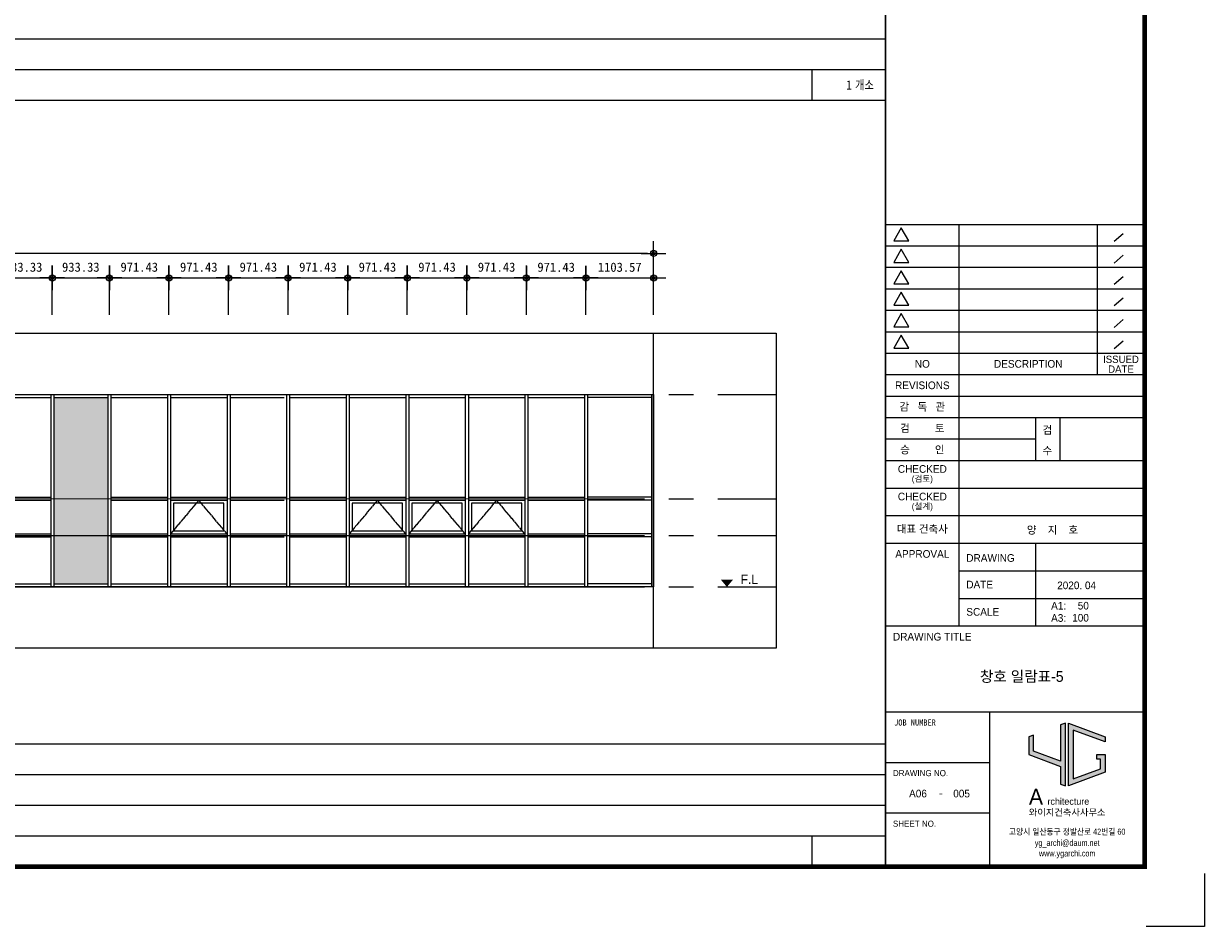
# Model space of a CAD drawing. Header units: millimetres. Extents: x 3445018 to 4174071, y -6064565 to -5122887.
# Tile 58 of 192: x 3860463 to 3879721, y -5615915 to -5601190. Entities that reach past the tile are written whole.
import ezdxf
from ezdxf.enums import TextEntityAlignment as Align

# ---------------------------------------------------------------- set-up
doc = ezdxf.new("R2010")
doc.units = ezdxf.units.MM
doc.header["$MEASUREMENT"] = 0
doc.linetypes.add('CEN', pattern=[66, 60, -2, 2, -2])
doc.layers.get('0').update_dxf_attribs({"linetype": 'CONTINUOUS'})
doc.layers.get('DEFPOINTS').update_dxf_attribs({"linetype": 'CONTINUOUS'})
for name, color, linetype in [('0-TEX(타이틀)', 2, 'CONTINUOUS'), ('3', 3, 'CONTINUOUS'), ('A_GE_CEN', 1, 'CEN'), ('A_GE_FORM', 7, 'CONTINUOUS'), ('A_GE_SYM', 7, 'CONTINUOUS'), ('A_GE_TEXT', 3, 'CONTINUOUS'), ('AA-XXXX-TEXT', 3, 'CONTINUOUS'), ('CEN', 13, 'CEN'), ('DIM', 7, 'CONTINUOUS'), ('SO-252', 252, 'CONTINUOUS'), ('TABLE', 7, 'CONTINUOUS'), ('WIN1', 4, 'CONTINUOUS'), ('WIN2', 9, 'CONTINUOUS')]:
    doc.layers.add(name, color=color, linetype=linetype)
doc.styles.add('HY울릉도 L', font='txt')
doc.styles.add('SDP-S', font='txt')
doc.styles.add('굴림', font='txt')
doc.styles.add('나눔고딕', font='txt')
doc.styles.add('돋움', font='txt')
doc.styles.add('스타일1', font='HYWULM.TTF')
doc.dimstyles.new('SMDI-3', dxfattribs={"dimtxt": 3, "dimasz": 1, "dimexe": 2, "dimexo": 3, "dimgap": 1, "dimtad": 1, "dimdsep": 46, "dimtxsty": 'HY울릉도 L', "dimblk": 'Z_DOT', "dimcen": 2.5, "dimdle": 1.5, "dimclrd": 1, "dimclre": 1, "dimclrt": 2, "dimadec": 0, "dimazin": 0, "dimtfac": 1, "dimtix": 1, "dimtmove": 2, "dimatfit": 3, "dimldrblk": 'Z_DOT', "dimfxl": 2, "dimtvp": 1, "dimtolj": 1, "dimtzin": 0, "dimarcsym": 0})

# ---------------------------------------------------------------- blocks, each defined once
blk = doc.blocks.new('AW7')
at = {"layer": 'SO-252', "ltscale": 200}
h = blk.add_hatch(color=256, dxfattribs=at)
h.dxf.hatch_style = 1
h.paths.add_polyline_path([(13567, 110), (14450, 110), (14450, 3150), (13567, 3150)])
h.paths.add_polyline_path([(8900, 110), (9783, 110), (9783, 3150), (8900, 3150)])
at = {"layer": 'CEN'}
for points in [[(16393, 925), (15932, 1475), (15471, 925)], [(19307, 925), (18846, 1475), (18386, 925)], [(20279, 925), (19818, 1475), (19357, 925)], [(21250, 925), (20789, 1475), (20329, 925)]]:
    blk.add_lwpolyline(points, dxfattribs=at)
at = {"layer": 'WIN1', "ltscale": 200}
for p, q in [((0, 3200), (23350, 3200)), ((12633, 3150), (13517, 3150)), ((13517, 3200), (13517, 60)), ((13567, 3200), (13567, 60)), ((13567, 3150), (14450, 3150)), ((14450, 3200), (14450, 60)), ((14450, 3200), (14450, 60)), ((14500, 3200), (14500, 60)), ((14500, 3200), (14500, 60)), ((14500, 3150), (15421, 3150)), ((15421, 3200), (15421, 60)), ((15421, 3200), (15421, 60)), ((15471, 3200), (15471, 60)), ((15471, 3200), (15471, 60)), ((15471, 3150), (16393, 3150)), ((16393, 3200), (16393, 60)), ((16393, 3200), (16393, 60)), ((16443, 3200), (16443, 60)), ((16443, 3200), (16443, 60)), ((16443, 3150), (17326, 3150)), ((17364, 3200), (17364, 60)), ((17364, 3200), (17364, 60)), ((17414, 3200), (17414, 60)), ((17414, 3200), (17414, 60)), ((17414, 3150), (18336, 3150)), ((18336, 3200), (18336, 60)), ((18336, 3200), (18336, 60)), ((18386, 3200), (18386, 60)), ((18386, 3200), (18386, 60)), ((18386, 3150), (19307, 3150)), ((19307, 3200), (19307, 60)), ((19357, 3200), (19357, 60)), ((19357, 3150), (20279, 3150)), ((20279, 3200), (20279, 60)), ((20279, 3200), (20279, 60)), ((20329, 3200), (20329, 60)), ((20329, 3200), (20329, 60)), ((20329, 3150), (21250, 3150)), ((21250, 3200), (21250, 60)), ((21250, 3200), (21250, 60)), ((21300, 3200), (21300, 60)), ((21300, 3200), (21300, 60)), ((21300, 3150), (22221, 3150)), ((22221, 3200), (22221, 60)), ((22221, 3200), (22221, 60)), ((22271, 3200), (22271, 60)), ((22271, 3200), (22271, 60)), ((23314, 3150), (22271, 3150)), ((23314, 3200), (23314, 60)), ((23350, 3200), (23350, 60)), ((12633, 1525), (13517, 1525)), ((12633, 1475), (13517, 1475)), ((14500, 1525), (15421, 1525)), ((14500, 1475), (15421, 1475)), ((15471, 1525), (16393, 1525)), ((15471, 1475), (16393, 1475)), ((16443, 1525), (17364, 1525)), ((16443, 1475), (17326, 1475)), ((17414, 1525), (18336, 1525)), ((17414, 1475), (18336, 1475)), ((18386, 1525), (19307, 1525)), ((18386, 1475), (19307, 1475)), ((19357, 1525), (20279, 1525)), ((19357, 1475), (20279, 1475)), ((20329, 1525), (21250, 1525)), ((20329, 1475), (21250, 1475)), ((21300, 1525), (22221, 1525)), ((21300, 1475), (22221, 1475)), ((23314, 1525), (22271, 1525)), ((23314, 1475), (22271, 1475)), ((12633, 925), (13517, 925)), ((12633, 875), (13517, 875)), ((14500, 925), (15421, 925)), ((14500, 875), (15421, 875)), ((15471, 925), (16393, 925)), ((15471, 875), (16393, 875)), ((16443, 925), (17364, 925)), ((16443, 875), (17326, 875)), ((17414, 925), (18336, 925)), ((17414, 875), (18336, 875)), ((18386, 925), (19307, 925)), ((18386, 875), (19307, 875)), ((19357, 925), (20279, 925)), ((19357, 875), (20279, 875)), ((20329, 925), (21250, 925)), ((20329, 875), (21250, 875)), ((21300, 925), (22221, 925)), ((21300, 875), (22221, 875)), ((23314, 925), (22271, 925)), ((23314, 875), (22271, 875)), ((23350, 60), (0, 60)), ((12633, 110), (13517, 110)), ((13517, 90), (13517, 60)), ((13567, 110), (14450, 110)), ((13567, 90), (13567, 60)), ((14500, 110), (15421, 110)), ((15471, 110), (16393, 110)), ((16443, 110), (17364, 110)), ((17414, 110), (18336, 110)), ((18386, 110), (19307, 110)), ((19307, 90), (19307, 60)), ((19357, 110), (20279, 110)), ((19357, 90), (19357, 60)), ((20329, 110), (21250, 110)), ((21300, 110), (22221, 110)), ((23314, 110), (22271, 110))]:
    blk.add_line(p, q, dxfattribs=at)
at = {"layer": 'WIN2', "ltscale": 200}
for points in [[(16343, 1425), (15521, 1425), (15521, 975), (16343, 975)], [(19257, 1425), (18436, 1425), (18436, 975), (19257, 975)], [(20229, 1425), (19407, 1425), (19407, 975), (20229, 975)], [(21200, 1425), (20379, 1425), (20379, 975), (21200, 975)]]:
    blk.add_lwpolyline(points, close=True, dxfattribs=at)
blk = doc.blocks.new('werwwerw')
at = {"true_color": 0xf50000}
h = blk.add_hatch(color=1, dxfattribs=at)
h.dxf.hatch_style = 1
h.paths.add_polyline_path([(1770.34, 1804.71), (1770.34, 1809.72), (1768.84, 1809.16), (1768.84, 1803.61), (1778.84, 1799.9), (1778.84, 1794.35), (1780.34, 1793.79), (1780.34, 1813.42), (1778.84, 1812.87), (1778.84, 1801.5)])
h.paths.add_polyline_path([(1782.84, 1811.27), (1792.84, 1807.56), (1792.84, 1809.16), (1781.34, 1813.42), (1781.34, 1793.79), (1792.84, 1798.05), (1792.84, 1803.61), (1790.24, 1803.61), (1790.24, 1802.11), (1791.34, 1802.11), (1791.34, 1799.09), (1782.84, 1795.95)])
at = {"color": 1, "true_color": 0xf50000}
for points in [[(1770.34, 1809.72), (1768.84, 1809.16), (1768.84, 1803.61), (1778.84, 1799.9), (1778.84, 1794.35), (1780.34, 1793.79), (1780.34, 1813.42), (1778.84, 1812.87), (1778.84, 1801.5), (1770.34, 1804.71), (1770.34, 1809.72), (1768.84, 1809.16)], [(1790.24, 1803.61), (1792.84, 1803.61), (1792.84, 1798.05), (1781.34, 1793.79), (1781.34, 1813.42), (1792.84, 1809.16), (1792.84, 1807.56), (1782.84, 1811.27), (1782.84, 1795.95), (1791.34, 1799.09), (1791.34, 1802.11), (1790.24, 1802.11), (1790.24, 1802.11), (1790.24, 1803.61)]]:
    blk.add_lwpolyline(points, dxfattribs=at)
at = {"color": 1, "true_color": 0xf50000, "insert": (1768.9, 1792.85), "char_height": 5, "attachment_point": 1}
blk.add_mtext_dynamic_manual_height_columns('{\\fBroadway|b0|i0|c0|p82;A}', width=3.0726, gutter_width=12.5, heights=[0], dxfattribs=at)
at = {"insert": (1774.73, 1789.95), "char_height": 2.1, "attachment_point": 1}
blk.add_mtext_dynamic_manual_height_columns('{\\fBroadway|b0|i0|c0|p82;rchitecture}', width=17.5999, gutter_width=12.5, heights=[0], dxfattribs=at)
blk = doc.blocks.new('sheet _서영')
at = {"layer": 'A_GE_FORM', "color": 161}
for p, q in [((-361952.99, -1058829.43), (-361868.89, -1058829.43)), ((-361928.99, -1058960.43), (-361928.99, -1058829.43)), ((-361883.91, -1058878.43), (-361883.91, -1058829.43)), ((-361875.5, -1058832.51), (-361878.46, -1058835.03)), ((-361952.99, -1058836.43), (-361868.89, -1058836.43)), ((-361875.5, -1058839.51), (-361878.46, -1058842.03)), ((-361952.99, -1058843.43), (-361868.89, -1058843.43)), ((-361875.5, -1058846.51), (-361878.46, -1058849.03)), ((-361952.99, -1058850.43), (-361868.89, -1058850.43)), ((-361875.5, -1058853.51), (-361878.46, -1058856.03)), ((-361952.99, -1058857.43), (-361868.89, -1058857.43)), ((-361875.5, -1058860.51), (-361878.46, -1058863.03)), ((-361952.99, -1058864.43), (-361868.89, -1058864.43)), ((-361875.5, -1058867.51), (-361878.46, -1058870.03)), ((-361952.99, -1058871.43), (-361868.89, -1058871.43)), ((-361952.99, -1058878.43), (-361868.49, -1058878.43)), ((-361952.99, -1058885.43), (-361868.49, -1058885.43)), ((-361952.99, -1058892.43), (-361868.49, -1058892.43)), ((-361903.99, -1058906.43), (-361903.99, -1058892.43)), ((-361895.99, -1058906.43), (-361895.99, -1058892.43)), ((-361952.99, -1058899.43), (-361903.99, -1058899.43)), ((-361952.99, -1058906.43), (-361868.49, -1058906.43)), ((-361952.99, -1058915.43), (-361868.49, -1058915.43)), ((-361952.99, -1058924.43), (-361868.49, -1058924.43)), ((-361952.99, -1058933.43), (-361868.49, -1058933.43)), ((-361903.99, -1058960.43), (-361903.99, -1058933.43)), ((-361928.99, -1058942.43), (-361868.49, -1058942.43)), ((-361928.99, -1058951.43), (-361868.49, -1058951.43)), ((-361952.99, -1058960.43), (-361868.49, -1058960.43)), ((-361952.99, -1058988.43), (-361868.49, -1058988.43)), ((-361918.99, -1059038.93), (-361918.99, -1058988.43)), ((-361952.99, -1059004.93), (-361918.99, -1059004.93)), ((-361952.99, -1059021.43), (-361918.99, -1059021.43))]:
    blk.add_line(p, q, dxfattribs=at)
at = {"layer": 'A_GE_FORM'}
for p, q in [((-361848.99, -1059041.18), (-361848.99, -1059058.43)), ((-361848.99, -1059058.43), (-361867.99, -1059058.43))]:
    blk.add_line(p, q, dxfattribs=at)
at = {"layer": 'A_GE_FORM', "const_width": 1.5}
blk.add_lwpolyline([(-361868.49, -1059038.93), (-362670.49, -1059038.93), (-362670.49, -1058483.93), (-361868.49, -1058483.93)], close=True, dxfattribs=at)
at = {"layer": 'A_GE_FORM', "const_width": 0.6}
blk.add_lwpolyline([(-361952.99, -1059038.93), (-361952.99, -1058483.93)], dxfattribs=at)
at = {"layer": 'A_GE_FORM', "color": 7}
for points in [[(-361947.88, -1058830.55), (-361950.34, -1058834.82), (-361945.41, -1058834.82)], [(-361947.88, -1058837.55), (-361950.34, -1058841.82), (-361945.41, -1058841.82)], [(-361947.88, -1058844.55), (-361950.34, -1058848.82), (-361945.41, -1058848.82)], [(-361947.88, -1058851.55), (-361950.34, -1058855.82), (-361945.41, -1058855.82)], [(-361947.88, -1058858.55), (-361950.34, -1058862.82), (-361945.41, -1058862.82)], [(-361947.88, -1058865.55), (-361950.34, -1058869.82), (-361945.41, -1058869.82)]]:
    blk.add_lwpolyline(points, close=True, dxfattribs=at)
at = {"xscale": 1.04, "yscale": 1.04, "zscale": 1.04}
blk.add_blockref('werwwerw', (-363745.9, -1060878.12), dxfattribs=at)
at = {"insert": (-361906.28, -1059020.17), "char_height": 2.16, "attachment_point": 1, "line_spacing_factor": 0.9, "style": '스타일1'}
blk.add_mtext_dynamic_manual_height_columns('{\\f이사만루체 Medium|b0|i0|c129|p2;와이지건축사사무소}', width=30.417, gutter_width=10, heights=[0], dxfattribs=at)
at = {"layer": 'A_GE_TEXT'}
for s, height, style, p in [('ISSUED', 2.4, '돋움', (-361876.2, -1058873.45)), ('NO', 2.5, '돋움', (-361940.99, -1058874.93)), ('DESCRIPTION', 2.5, '돋움', (-361906.45, -1058874.93)), ('DATE', 2.4, '돋움', (-361876.2, -1058876.65)), ('REVISIONS', 2.5, '돋움', (-361940.99, -1058881.93)), ('감   독   관', 2.5, '돋움', (-361940.99, -1058888.93)), ('검         토', 2.5, '돋움', (-361940.99, -1058895.93)), ('승         인', 2.5, '돋움', (-361940.99, -1058902.93)), ('CHECKED', 2.5, '돋움', (-361940.99, -1058909.21)), ('(검토)', 2, '돋움', (-361940.99, -1058912.39)), ('CHECKED', 2.5, '돋움', (-361940.99, -1058918.21)), ('(설계)', 2, '돋움', (-361940.99, -1058921.39)), ('대표 건축사', 2.5, '돋움', (-361940.99, -1058928.78)), ('APPROVAL', 2.5, '돋움', (-361940.99, -1058936.93)), ('-', 2.5, '나눔고딕', (-361934.99, -1059014.93))]:
    blk.add_text(s, height=height, dxfattribs=dict(at, style=style)).set_placement(p, align=Align.MIDDLE_CENTER)
at = {"layer": 'A_GE_TEXT', "style": '돋움'}
for s, p in [('검', (-361901.77, -1058897.75)), ('수', (-361901.77, -1058904.47))]:
    blk.add_text(s, height=2.5, dxfattribs=at).set_placement(p)
at = {"layer": 'A_GE_TEXT'}
for s, height, style, p in [('DRAWING', 2.5, '돋움', (-361926.65, -1058938.25)), ('DATE', 2.5, '돋움', (-361926.65, -1058946.92)), ('A1:', 2.5, '돋움', (-361898.99, -1058953.83)), ('SCALE', 2.5, '돋움', (-361926.65, -1058955.83)), ('A3:', 2.5, '돋움', (-361898.99, -1058957.83)), ('DRAWING TITLE', 2.5, '돋움', (-361950.58, -1058963.93)), ('JOB NUMBER', 2, '나눔고딕', (-361950.2, -1058991.93)), ('DRAWING NO.', 2, '돋움', (-361950.59, -1059008.43)), ('SHEET NO.', 2, '돋움', (-361950.59, -1059024.93))]:
    blk.add_text(s, height=height, dxfattribs=dict(at, style=style)).set_placement(p, align=Align.MIDDLE_LEFT)
at = {"layer": 'A_GE_TEXT', "style": '돋움', "width": 0.9}
for s, p in [('고양시 일산동구 정발산로 42번길 60', (-361893.74, -1059027.54)), ('yg_archi@daum.net', (-361893.74, -1059031.18)), ('www.ygarchi.com', (-361893.74, -1059034.62))]:
    blk.add_text(s, height=2, dxfattribs=at).set_placement(p, align=Align.MIDDLE_CENTER)
blk = doc.blocks.new('Z_DOT')
at = {"layer": 'DIM', "color": 1, "ltscale": 3}
for p, q in [((0, -2), (0, 2)), ((-2, 0), (2, 0))]:
    blk.add_line(p, q, dxfattribs=at)
for radius in [0.5, 0.25]:
    blk.add_circle((0, 0), radius, dxfattribs=at)
blk = doc.blocks.new('*D782')
at = {"layer": 'DEFPOINTS', "color": 0, "ltscale": 3, "transparency": 16777216}
for p in [(3847388, -5604938), (3847388, -5606238), (3870738, -5606239)]:
    blk.add_point(p, dxfattribs=at)
at = {"layer": 'DIM', "color": 1, "lineweight": -2, "ltscale": 3, "transparency": 16777216}
for p, q in [((3847388, -5605938), (3847388, -5604738)), ((3870738, -5605939), (3870738, -5604738)), ((3870638, -5604938), (3847488, -5604938))]:
    blk.add_line(p, q, dxfattribs=at)
at = {"layer": 'DIM', "color": 1, "lineweight": -2, "ltscale": 3, "transparency": 16777216, "xscale": 100, "yscale": 100, "zscale": 100, "rotation": 180}
blk.add_blockref('Z_DOT', (3847388, -5604938), dxfattribs=at)
at = {"layer": 'DIM', "color": 1, "lineweight": -2, "ltscale": 3, "transparency": 16777216, "xscale": 100, "yscale": 100, "zscale": 100}
blk.add_blockref('Z_DOT', (3870738, -5604938), dxfattribs=at)
at = {"layer": 'DIM', "color": 2, "ltscale": 3, "transparency": 16777216, "insert": (3859063, -5604763), "char_height": 150, "attachment_point": 5, "style": 'SDP-S'}
blk.add_mtext('\\A1;23350', dxfattribs=at)
blk = doc.blocks.new('*D796')
at = {"layer": 'DEFPOINTS', "color": 0, "ltscale": 3, "transparency": 16777216}
for p in [(3860930, -5605338), (3859996, -5606238), (3860930, -5606239)]:
    blk.add_point(p, dxfattribs=at)
at = {"layer": 'DIM', "color": 1, "lineweight": -2, "ltscale": 3, "transparency": 16777216}
for p, q in [((3859996, -5605938), (3859996, -5605138)), ((3860930, -5605939), (3860930, -5605138)), ((3860096, -5605338), (3860830, -5605338))]:
    blk.add_line(p, q, dxfattribs=at)
at = {"layer": 'DIM', "color": 1, "lineweight": -2, "ltscale": 3, "transparency": 16777216, "xscale": 100, "yscale": 100, "zscale": 100, "rotation": 180}
blk.add_blockref('Z_DOT', (3859996, -5605338), dxfattribs=at)
at = {"layer": 'DIM', "color": 1, "lineweight": -2, "ltscale": 3, "transparency": 16777216, "xscale": 100, "yscale": 100, "zscale": 100}
blk.add_blockref('Z_DOT', (3860930, -5605338), dxfattribs=at)
at = {"layer": 'DIM', "color": 2, "ltscale": 3, "transparency": 16777216, "insert": (3860463, -5605163), "char_height": 150, "attachment_point": 5, "style": 'SDP-S'}
blk.add_mtext('\\A1;933.33', dxfattribs=at)
blk = doc.blocks.new('*D797')
at = {"layer": 'DEFPOINTS', "color": 0, "ltscale": 3, "transparency": 16777216}
for p in [(3861863, -5605338), (3860930, -5606239), (3861863, -5606238)]:
    blk.add_point(p, dxfattribs=at)
at = {"layer": 'DIM', "color": 1, "lineweight": -2, "ltscale": 3, "transparency": 16777216}
for p, q in [((3860930, -5605939), (3860930, -5605138)), ((3861863, -5605938), (3861863, -5605138)), ((3861030, -5605338), (3861763, -5605338))]:
    blk.add_line(p, q, dxfattribs=at)
at = {"layer": 'DIM', "color": 1, "lineweight": -2, "ltscale": 3, "transparency": 16777216, "xscale": 100, "yscale": 100, "zscale": 100, "rotation": 180}
blk.add_blockref('Z_DOT', (3860930, -5605338), dxfattribs=at)
at = {"layer": 'DIM', "color": 1, "lineweight": -2, "ltscale": 3, "transparency": 16777216, "xscale": 100, "yscale": 100, "zscale": 100}
blk.add_blockref('Z_DOT', (3861863, -5605338), dxfattribs=at)
at = {"layer": 'DIM', "color": 2, "ltscale": 3, "transparency": 16777216, "insert": (3861396, -5605163), "char_height": 150, "attachment_point": 5, "style": 'SDP-S'}
blk.add_mtext('\\A1;933.33', dxfattribs=at)
blk = doc.blocks.new('*D798')
at = {"layer": 'DEFPOINTS', "color": 0, "ltscale": 3, "transparency": 16777216}
for p in [(3862834, -5605338), (3861863, -5606238), (3862834, -5606238)]:
    blk.add_point(p, dxfattribs=at)
at = {"layer": 'DIM', "color": 1, "lineweight": -2, "ltscale": 3, "transparency": 16777216}
for p, q in [((3861863, -5605938), (3861863, -5605138)), ((3862834, -5605938), (3862834, -5605138)), ((3861963, -5605338), (3862734, -5605338))]:
    blk.add_line(p, q, dxfattribs=at)
at = {"layer": 'DIM', "color": 1, "lineweight": -2, "ltscale": 3, "transparency": 16777216, "xscale": 100, "yscale": 100, "zscale": 100, "rotation": 180}
blk.add_blockref('Z_DOT', (3861863, -5605338), dxfattribs=at)
at = {"layer": 'DIM', "color": 1, "lineweight": -2, "ltscale": 3, "transparency": 16777216, "xscale": 100, "yscale": 100, "zscale": 100}
blk.add_blockref('Z_DOT', (3862834, -5605338), dxfattribs=at)
at = {"layer": 'DIM', "color": 2, "ltscale": 3, "transparency": 16777216, "insert": (3862349, -5605163), "char_height": 150, "attachment_point": 5, "style": 'SDP-S'}
blk.add_mtext('\\A1;971.43', dxfattribs=at)
blk = doc.blocks.new('*D799')
at = {"layer": 'DEFPOINTS', "color": 0, "ltscale": 3, "transparency": 16777216}
for p in [(3863806, -5605338), (3862834, -5606238), (3863806, -5606239)]:
    blk.add_point(p, dxfattribs=at)
at = {"layer": 'DIM', "color": 1, "lineweight": -2, "ltscale": 3, "transparency": 16777216}
for p, q in [((3862834, -5605938), (3862834, -5605138)), ((3863806, -5605939), (3863806, -5605138)), ((3862934, -5605338), (3863706, -5605338))]:
    blk.add_line(p, q, dxfattribs=at)
at = {"layer": 'DIM', "color": 1, "lineweight": -2, "ltscale": 3, "transparency": 16777216, "xscale": 100, "yscale": 100, "zscale": 100, "rotation": 180}
blk.add_blockref('Z_DOT', (3862834, -5605338), dxfattribs=at)
at = {"layer": 'DIM', "color": 1, "lineweight": -2, "ltscale": 3, "transparency": 16777216, "xscale": 100, "yscale": 100, "zscale": 100}
blk.add_blockref('Z_DOT', (3863806, -5605338), dxfattribs=at)
at = {"layer": 'DIM', "color": 2, "ltscale": 3, "transparency": 16777216, "insert": (3863320, -5605163), "char_height": 150, "attachment_point": 5, "style": 'SDP-S'}
blk.add_mtext('\\A1;971.43', dxfattribs=at)
blk = doc.blocks.new('*D800')
at = {"layer": 'DEFPOINTS', "color": 0, "ltscale": 3, "transparency": 16777216}
for p in [(3864777, -5605338), (3863806, -5606239), (3864777, -5606238)]:
    blk.add_point(p, dxfattribs=at)
at = {"layer": 'DIM', "color": 1, "lineweight": -2, "ltscale": 3, "transparency": 16777216}
for p, q in [((3863806, -5605939), (3863806, -5605138)), ((3864777, -5605938), (3864777, -5605138)), ((3863906, -5605338), (3864677, -5605338))]:
    blk.add_line(p, q, dxfattribs=at)
at = {"layer": 'DIM', "color": 1, "lineweight": -2, "ltscale": 3, "transparency": 16777216, "xscale": 100, "yscale": 100, "zscale": 100, "rotation": 180}
blk.add_blockref('Z_DOT', (3863806, -5605338), dxfattribs=at)
at = {"layer": 'DIM', "color": 1, "lineweight": -2, "ltscale": 3, "transparency": 16777216, "xscale": 100, "yscale": 100, "zscale": 100}
blk.add_blockref('Z_DOT', (3864777, -5605338), dxfattribs=at)
at = {"layer": 'DIM', "color": 2, "ltscale": 3, "transparency": 16777216, "insert": (3864292, -5605163), "char_height": 150, "attachment_point": 5, "style": 'SDP-S'}
blk.add_mtext('\\A1;971.43', dxfattribs=at)
blk = doc.blocks.new('*D801')
at = {"layer": 'DEFPOINTS', "color": 0, "ltscale": 3, "transparency": 16777216}
for p in [(3865749, -5605338), (3864777, -5606238), (3865749, -5606238)]:
    blk.add_point(p, dxfattribs=at)
at = {"layer": 'DIM', "color": 1, "lineweight": -2, "ltscale": 3, "transparency": 16777216}
for p, q in [((3864777, -5605938), (3864777, -5605138)), ((3865749, -5605938), (3865749, -5605138)), ((3864877, -5605338), (3865649, -5605338))]:
    blk.add_line(p, q, dxfattribs=at)
at = {"layer": 'DIM', "color": 1, "lineweight": -2, "ltscale": 3, "transparency": 16777216, "xscale": 100, "yscale": 100, "zscale": 100, "rotation": 180}
blk.add_blockref('Z_DOT', (3864777, -5605338), dxfattribs=at)
at = {"layer": 'DIM', "color": 1, "lineweight": -2, "ltscale": 3, "transparency": 16777216, "xscale": 100, "yscale": 100, "zscale": 100}
blk.add_blockref('Z_DOT', (3865749, -5605338), dxfattribs=at)
at = {"layer": 'DIM', "color": 2, "ltscale": 3, "transparency": 16777216, "insert": (3865263, -5605163), "char_height": 150, "attachment_point": 5, "style": 'SDP-S'}
blk.add_mtext('\\A1;971.43', dxfattribs=at)
blk = doc.blocks.new('*D802')
at = {"layer": 'DEFPOINTS', "color": 0, "ltscale": 3, "transparency": 16777216}
for p in [(3866720, -5605338), (3865749, -5606238), (3866720, -5606238)]:
    blk.add_point(p, dxfattribs=at)
at = {"layer": 'DIM', "color": 1, "lineweight": -2, "ltscale": 3, "transparency": 16777216}
for p, q in [((3865749, -5605938), (3865749, -5605138)), ((3866720, -5605938), (3866720, -5605138)), ((3865849, -5605338), (3866620, -5605338))]:
    blk.add_line(p, q, dxfattribs=at)
at = {"layer": 'DIM', "color": 1, "lineweight": -2, "ltscale": 3, "transparency": 16777216, "xscale": 100, "yscale": 100, "zscale": 100, "rotation": 180}
blk.add_blockref('Z_DOT', (3865749, -5605338), dxfattribs=at)
at = {"layer": 'DIM', "color": 1, "lineweight": -2, "ltscale": 3, "transparency": 16777216, "xscale": 100, "yscale": 100, "zscale": 100}
blk.add_blockref('Z_DOT', (3866720, -5605338), dxfattribs=at)
at = {"layer": 'DIM', "color": 2, "ltscale": 3, "transparency": 16777216, "insert": (3866234, -5605163), "char_height": 150, "attachment_point": 5, "style": 'SDP-S'}
blk.add_mtext('\\A1;971.43', dxfattribs=at)
blk = doc.blocks.new('*D803')
at = {"layer": 'DEFPOINTS', "color": 0, "ltscale": 3, "transparency": 16777216}
for p in [(3867692, -5605338), (3866720, -5606238), (3867692, -5606238)]:
    blk.add_point(p, dxfattribs=at)
at = {"layer": 'DIM', "color": 1, "lineweight": -2, "ltscale": 3, "transparency": 16777216}
for p, q in [((3866720, -5605938), (3866720, -5605138)), ((3867692, -5605938), (3867692, -5605138)), ((3866820, -5605338), (3867592, -5605338))]:
    blk.add_line(p, q, dxfattribs=at)
at = {"layer": 'DIM', "color": 1, "lineweight": -2, "ltscale": 3, "transparency": 16777216, "xscale": 100, "yscale": 100, "zscale": 100, "rotation": 180}
blk.add_blockref('Z_DOT', (3866720, -5605338), dxfattribs=at)
at = {"layer": 'DIM', "color": 1, "lineweight": -2, "ltscale": 3, "transparency": 16777216, "xscale": 100, "yscale": 100, "zscale": 100}
blk.add_blockref('Z_DOT', (3867692, -5605338), dxfattribs=at)
at = {"layer": 'DIM', "color": 2, "ltscale": 3, "transparency": 16777216, "insert": (3867206, -5605163), "char_height": 150, "attachment_point": 5, "style": 'SDP-S'}
blk.add_mtext('\\A1;971.43', dxfattribs=at)
blk = doc.blocks.new('*D804')
at = {"layer": 'DEFPOINTS', "color": 0, "ltscale": 3, "transparency": 16777216}
for p in [(3868663, -5605338), (3867692, -5606238), (3868663, -5606238)]:
    blk.add_point(p, dxfattribs=at)
at = {"layer": 'DIM', "color": 1, "lineweight": -2, "ltscale": 3, "transparency": 16777216}
for p, q in [((3867692, -5605938), (3867692, -5605138)), ((3868663, -5605938), (3868663, -5605138)), ((3867792, -5605338), (3868563, -5605338))]:
    blk.add_line(p, q, dxfattribs=at)
at = {"layer": 'DIM', "color": 1, "lineweight": -2, "ltscale": 3, "transparency": 16777216, "xscale": 100, "yscale": 100, "zscale": 100, "rotation": 180}
blk.add_blockref('Z_DOT', (3867692, -5605338), dxfattribs=at)
at = {"layer": 'DIM', "color": 1, "lineweight": -2, "ltscale": 3, "transparency": 16777216, "xscale": 100, "yscale": 100, "zscale": 100}
blk.add_blockref('Z_DOT', (3868663, -5605338), dxfattribs=at)
at = {"layer": 'DIM', "color": 2, "ltscale": 3, "transparency": 16777216, "insert": (3868177, -5605163), "char_height": 150, "attachment_point": 5, "style": 'SDP-S'}
blk.add_mtext('\\A1;971.43', dxfattribs=at)
blk = doc.blocks.new('*D805')
at = {"layer": 'DEFPOINTS', "color": 0, "ltscale": 3, "transparency": 16777216}
for p in [(3869634, -5605339), (3868663, -5606239), (3869634, -5606239)]:
    blk.add_point(p, dxfattribs=at)
at = {"layer": 'DIM', "color": 1, "lineweight": -2, "ltscale": 3, "transparency": 16777216}
for p, q in [((3868663, -5605939), (3868663, -5605139)), ((3869634, -5605939), (3869634, -5605139)), ((3868763, -5605339), (3869534, -5605339))]:
    blk.add_line(p, q, dxfattribs=at)
at = {"layer": 'DIM', "color": 1, "lineweight": -2, "ltscale": 3, "transparency": 16777216, "xscale": 100, "yscale": 100, "zscale": 100, "rotation": 180}
blk.add_blockref('Z_DOT', (3868663, -5605339), dxfattribs=at)
at = {"layer": 'DIM', "color": 1, "lineweight": -2, "ltscale": 3, "transparency": 16777216, "xscale": 100, "yscale": 100, "zscale": 100}
blk.add_blockref('Z_DOT', (3869634, -5605339), dxfattribs=at)
at = {"layer": 'DIM', "color": 2, "ltscale": 3, "transparency": 16777216, "insert": (3869149, -5605164), "char_height": 150, "attachment_point": 5, "style": 'SDP-S'}
blk.add_mtext('\\A1;971.43', dxfattribs=at)
blk = doc.blocks.new('*D806')
at = {"layer": 'DEFPOINTS', "color": 0, "ltscale": 3, "transparency": 16777216}
for p in [(3870738, -5605339), (3869634, -5606239), (3870738, -5606239)]:
    blk.add_point(p, dxfattribs=at)
at = {"layer": 'DIM', "color": 1, "lineweight": -2, "ltscale": 3, "transparency": 16777216}
for p, q in [((3869634, -5605939), (3869634, -5605139)), ((3870738, -5605939), (3870738, -5605139)), ((3869734, -5605339), (3870638, -5605339))]:
    blk.add_line(p, q, dxfattribs=at)
at = {"layer": 'DIM', "color": 1, "lineweight": -2, "ltscale": 3, "transparency": 16777216, "xscale": 100, "yscale": 100, "zscale": 100, "rotation": 180}
blk.add_blockref('Z_DOT', (3869634, -5605339), dxfattribs=at)
at = {"layer": 'DIM', "color": 1, "lineweight": -2, "ltscale": 3, "transparency": 16777216, "xscale": 100, "yscale": 100, "zscale": 100}
blk.add_blockref('Z_DOT', (3870738, -5605339), dxfattribs=at)
at = {"layer": 'DIM', "color": 2, "ltscale": 3, "transparency": 16777216, "insert": (3870186, -5605164), "char_height": 150, "attachment_point": 5, "style": 'SDP-S'}
blk.add_mtext('\\A1;1103.57', dxfattribs=at)

msp = doc.modelspace()

# ---------------------------------------------------------------- hatches: boundary and pattern name
at = {"layer": 'A_GE_SYM'}
msp.add_hatch(color=256, dxfattribs=at).paths.add_polyline_path([(3871933.987, -5610378.636), (3871833.987, -5610258.636), (3872033.987, -5610258.636)])

# ---------------------------------------------------------------- linework, layer by layer
at = {"layer": 'A_GE_CEN', "ltscale": 200}
for p, q in [((3870738.067, -5611378.766), (3870738.067, -5606238.676)), ((3845388.067, -5607237.553), (3872738.067, -5607238.773)), ((3845388.067, -5608937.546), (3872738.067, -5608938.766)), ((3845388.067, -5609537.546), (3872738.067, -5609538.766)), ((3845388.067, -5610377.642), (3872738.067, -5610377.642))]:
    msp.add_line(p, q, dxfattribs=at)
at = {"layer": 'DEFPOINTS', "color": 146, "ltscale": 200, "true_color": 0x105689}
msp.add_lwpolyline([(3845388.067, -5606238.676), (3872738.067, -5606238.676), (3872738.067, -5611378.766), (3845388.067, -5611378.766)], close=True, dxfattribs=at)
at = {"layer": 'TABLE', "color": 8}
for p, q in [((3838646.4, -5601439.949), (3874521.4, -5601439.949)), ((3838646.4, -5601939.949), (3874521.4, -5601939.949)), ((3873321.4, -5601939.949), (3873321.4, -5602439.949)), ((3838646.4, -5612939.949), (3874521.4, -5612939.949)), ((3841646.4, -5613439.949), (3874521.4, -5613439.949)), ((3838646.4, -5613939.949), (3874521.4, -5613939.949)), ((3838646.4, -5614439.949), (3874521.4, -5614439.949)), ((3873321.4, -5614439.949), (3873321.4, -5614939.949))]:
    msp.add_line(p, q, dxfattribs=at)
at = {"layer": 'TABLE', "color": 2, "ltscale": 0.25}
msp.add_lwpolyline([(3838646.4, -5602439.949), (3874521.4, -5602439.949)], dxfattribs=at)

# ---------------------------------------------------------------- block references
at = {"layer": '3', "xscale": 50, "yscale": 50, "zscale": 50}
msp.add_blockref('sheet _서영', (21972170.9, 47337006.801), dxfattribs=at)
at = {"layer": 'A_GE_CEN'}
msp.add_blockref('AW7', (3847388.067, -5610437.642), dxfattribs=at)

# ---------------------------------------------------------------- texts
at = {"layer": '0-TEX(타이틀)', "style": '굴림'}
for s, height, p in [('양    지    호', 125, (3877661.119, -5609448.95)), ('2020. 04', 124.3333, (3877954.133, -5610352.533)), ('50', 124.3333, (3877837.133, -5610684.141)), ('100', 124.3333, (3877837.133, -5610881.24)), ('A06', 125, (3875196.042, -5613748.435)), ('005', 125, (3875897.802, -5613748.435))]:
    msp.add_text(s, height=height, dxfattribs=at).set_placement(p, align=Align.MIDDLE_RIGHT)
msp.add_text('창호 일람표-5', height=175, dxfattribs=at).set_placement((3876742.895, -5611838.693), align=Align.MIDDLE_CENTER)
at = {"layer": 'A_GE_TEXT', "style": '돋움'}
msp.add_text('F.L', height=150, dxfattribs=at).set_placement((3872158.579, -5610328.636))
at = {"layer": 'AA-XXXX-TEXT', "width": 0.85}
for s, p in [('1', (3873970.252, -5602189.949)), ('개소', (3874330.178, -5602189.949))]:
    msp.add_text(s, height=150, dxfattribs=at).set_placement(p, align=Align.MIDDLE_RIGHT)

# ---------------------------------------------------------------- dimensions: what is measured, and where the dimension line sits
at = {"layer": 'DIM', "ltscale": 3}
dim = msp.add_linear_dim(base=(3847388.067, -5604937.649), p1=(3870738.067, -5606238.676), p2=(3847388.067, -5606237.649), dimstyle='SMDI-3', override={"dimscale": 100, "dimtxt": 1.5, "dimtxsty": 'SDP-S'}, dxfattribs=at)
dim.commit()
dim.dimension.update_dxf_attribs({"geometry": '*D782', "text_midpoint": (3859063.067, -5604762.547)})
for base, p1, p2, picture, middle in [((3860929.734, -5605337.67), (3859996.4, -5606237.649), (3860929.734, -5606238.676), '*D796', (3860463.067, -5605162.568)), ((3861863.067, -5605337.67), (3860929.734, -5606238.676), (3861863.067, -5606237.649), '*D797', (3861396.4, -5605162.568)), ((3862834.495, -5605337.67), (3861863.067, -5606237.649), (3862834.495, -5606237.649), '*D798', (3862348.781, -5605162.568)), ((3863805.924, -5605337.67), (3862834.495, -5606237.649), (3863805.924, -5606238.676), '*D799', (3863320.21, -5605162.568)), ((3864777.353, -5605337.67), (3863805.924, -5606238.676), (3864777.353, -5606237.649), '*D800', (3864291.638, -5605162.568)), ((3865748.781, -5605337.67), (3864777.353, -5606237.649), (3865748.781, -5606237.649), '*D801', (3865263.067, -5605162.568)), ((3866720.21, -5605337.67), (3865748.781, -5606237.649), (3866720.21, -5606237.649), '*D802', (3866234.495, -5605162.568)), ((3867691.638, -5605337.67), (3866720.21, -5606237.649), (3867691.638, -5606237.649), '*D803', (3867205.924, -5605162.568)), ((3868663.067, -5605337.67), (3867691.638, -5606237.649), (3868663.067, -5606237.649), '*D804', (3868177.353, -5605162.568)), ((3869634.495, -5605338.698), (3868663.067, -5606238.676), (3869634.495, -5606238.676), '*D805', (3869148.781, -5605163.596)), ((3870738.067, -5605338.698), (3869634.495, -5606238.676), (3870738.067, -5606238.676), '*D806', (3870186.281, -5605163.596))]:
    dim = msp.add_linear_dim(base=base, p1=p1, p2=p2, angle=180, dimstyle='SMDI-3', override={"dimscale": 100, "dimtxt": 1.5, "dimtxsty": 'SDP-S'}, dxfattribs=at)
    dim.commit()
    dim.dimension.update_dxf_attribs({"geometry": picture, "text_midpoint": middle})

doc.saveas('drawing.dxf')
